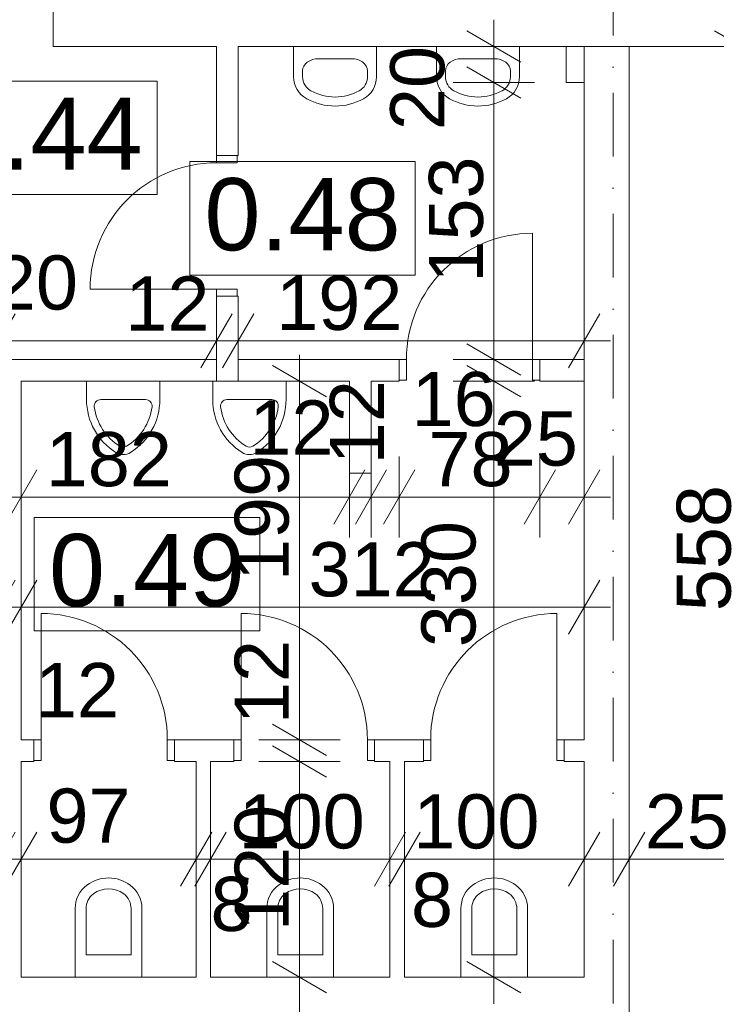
# Model space of a CAD drawing. Extents: x -283435 to 14216, y -77540 to 30522.
# Tile 117 of 177: x -106893 to -103031, y -28557 to -23102. Entities that reach past the tile are written whole.
import ezdxf

# ---------------------------------------------------------------- set-up
doc = ezdxf.new("R2010")
doc.units = 0
doc.header["$MEASUREMENT"] = 0
doc.linetypes.add('Kropki i Kreski', pattern=[670.277762, 352.777767, -176.388884, 0, -141.111112])
for name, color, linetype in [('Drzwi ArchiCAD', 7, 'Continuous'), ('SANITARNE', 7, 'Continuous'), ('WYMIARY', 7, 'Continuous'), ('ŚCIANY', 7, 'Continuous')]:
    doc.layers.add(name, color=color, linetype=linetype)
for name, color, linetype, lineweight in [('Drzwi ArchiCAD_Nr_Pióra__3', 3, 'Continuous', 18), ('Drzwi ArchiCAD_Nr_Pióra__7', 7, 'Continuous', 18), ('OPISY_Nr_Pióra__65', 65, 'Continuous', 18), ('OPISY_Nr_Pióra__86', 86, 'Continuous', 18), ('OSIE_Nr_Pióra__5', 5, 'Continuous', 18), ('SANITARNE_Nr_Pióra__6', 6, 'Continuous', 9), ('WYMIARY_Nr_Pióra__4', 4, 'Continuous', 18), ('WYMIARY_Nr_Pióra__5', 5, 'Continuous', 18), ('ŚCIANY_Nr_Pióra__7', 7, 'Continuous', 18)]:
    doc.layers.add(name, color=color, linetype=linetype, lineweight=lineweight)
doc.styles.add('GENERATED_STYLE_1', font='arial.ttf')
doc.styles.add('GENERATED_STYLE_2', font='txt')
doc.dimstyles.new('GENERATED_STYLE__1', dxfattribs={"dimtxt": 300, "dimasz": 228, "dimexe": 0.18, "dimexo": 0, "dimgap": 0.09, "dimtad": 1, "dimdec": 0, "dimlfac": 0.1, "dimzin": 0, "dimdsep": 46, "dimtxsty": 'GENERATED_STYLE_2', "dimblk": 'ARROWHEAD_2', "dimblk1": 'ARROWHEAD_2', "dimblk2": 'ARROWHEAD_2', "dimcen": 0.09, "dimclrd": 256, "dimclre": 256, "dimclrt": 256, "dimazin": 0, "dimtfac": 1, "dimtdec": 4, "dimtmove": 0, "dimatfit": 3, "dimfxl": 1, "dimtolj": 1, "dimtzin": 0, "dimarcsym": 0})
doc.dimstyles.new('GENERATED_STYLE__2', dxfattribs={"dimtxt": 300, "dimasz": 228, "dimexe": 0.18, "dimexo": 0, "dimgap": 0.09, "dimtad": 1, "dimtih": 1, "dimtoh": 1, "dimdec": 0, "dimlfac": 0.1, "dimzin": 0, "dimdsep": 46, "dimtxsty": 'GENERATED_STYLE_2', "dimblk": 'ARROWHEAD_2', "dimblk1": 'ARROWHEAD_2', "dimblk2": 'ARROWHEAD_2', "dimcen": 0.09, "dimclrd": 256, "dimclre": 256, "dimclrt": 256, "dimazin": 0, "dimtfac": 1, "dimtdec": 4, "dimtmove": 0, "dimatfit": 3, "dimfxl": 1, "dimtolj": 1, "dimtzin": 0, "dimarcsym": 0})
doc.dimstyles.new('GENERATED_STYLE__3', dxfattribs={"dimtxt": 300, "dimasz": 228, "dimexe": 0.18, "dimexo": 0, "dimgap": 0.09, "dimtad": 1, "dimtih": 1, "dimtoh": 1, "dimdec": 0, "dimlfac": 0.1, "dimzin": 0, "dimdsep": 46, "dimtxsty": 'GENERATED_STYLE_2', "dimblk": 'ARROWHEAD_2', "dimblk1": 'ARROWHEAD_2', "dimblk2": 'ARROWHEAD_2', "dimcen": 0.09, "dimclrd": 256, "dimclre": 256, "dimclrt": 256, "dimazin": 0, "dimtfac": 1, "dimtdec": 4, "dimtmove": 2, "dimatfit": 3, "dimfxl": 1, "dimtolj": 1, "dimtzin": 0, "dimarcsym": 0})
doc.dimstyles.new('GENERATED_STYLE__4', dxfattribs={"dimtxt": 300, "dimasz": 228, "dimexe": 0.18, "dimexo": 0, "dimgap": 0.09, "dimtad": 1, "dimdec": 0, "dimlfac": 0.1, "dimzin": 0, "dimdsep": 46, "dimtxsty": 'GENERATED_STYLE_2', "dimblk": 'ARROWHEAD_2', "dimblk1": 'ARROWHEAD_2', "dimblk2": 'ARROWHEAD_2', "dimcen": 0.09, "dimclrd": 256, "dimclre": 256, "dimclrt": 256, "dimazin": 0, "dimtfac": 1, "dimtdec": 4, "dimtmove": 2, "dimatfit": 3, "dimfxl": 1, "dimtolj": 1, "dimtzin": 0, "dimarcsym": 0})

# ---------------------------------------------------------------- blocks, each defined once
blk = doc.blocks.new('Ściana_44', base_point=(-103764.3, -23249.9))
at = {"layer": 'ŚCIANY_Nr_Pióra__7', "linetype": 'Continuous'}
for p, q in [((-103764.3, -23249.9), (-103764.3, -24984.6)), ((-103514.3, -23249.9), (-103764.3, -23249.9)), ((-103514.3, -28407), (-103514.3, -23249.9)), ((-103764.3, -25104.6), (-103764.3, -27091.4)), ((-103764.3, -27211.4), (-103764.3, -28407))]:
    blk.add_line(p, q, dxfattribs=at)
blk = doc.blocks.new('Ściana_47', base_point=(-103514.3, -28407))
at = {"layer": 'ŚCIANY_Nr_Pióra__7', "linetype": 'Continuous'}
blk.add_line((-103514.3, -28825.4), (-103514.3, -28407), dxfattribs=at)
blk = doc.blocks.new('Puste drzwi_6')
at = {"layer": 'Drzwi ArchiCAD_Nr_Pióra__7', "linetype": 'Continuous'}
for p, q in [((-450, 0), (-450, -300)), ((450, 0), (450, -300))]:
    blk.add_line(p, q, dxfattribs=at)
blk = doc.blocks.new('Ściana_155', base_point=(-97024.8, -23099.9))
at = {"layer": 'ŚCIANY_Nr_Pióra__7', "linetype": 'Continuous'}
for p, q in [((-106708.6, -23249.9), (-105802.7, -23249.9)), ((-105682.7, -23249.9), (-97275.6, -23249.9))]:
    blk.add_line(p, q, dxfattribs=at)
at = {"layer": 'Drzwi ArchiCAD', "linetype": 'Continuous', "xscale": -1, "rotation": 180}
blk.add_blockref('Puste drzwi_6', (-107158.6, -23249.9), dxfattribs=at)
blk = doc.blocks.new('D1 Drzwi proste 12_105')
at = {"layer": 'Drzwi ArchiCAD_Nr_Pióra__3', "linetype": 'Continuous'}
for p, q in [((350, 0), (350, 700)), ((-350, 0), (-390, 0)), ((-390, 0), (-390, -115)), ((-350, -115), (-350, 0)), ((390, 0), (350, 0)), ((350, 0), (350, -115)), ((390, -115), (390, 0)), ((-390, -115), (-350, -115)), ((350, -115), (390, -115))]:
    blk.add_line(p, q, dxfattribs=at)
blk.add_arc((350, 0), 700, 90, 180, dxfattribs=at)
at = {"layer": 'Drzwi ArchiCAD_Nr_Pióra__7', "linetype": 'Continuous'}
for p, q in [((-390, 0), (-390, -115)), ((390, 0), (390, -115))]:
    blk.add_line(p, q, dxfattribs=at)
blk = doc.blocks.new('Ściana_301', base_point=(-106885.6, -24984.6))
at = {"layer": 'ŚCIANY_Nr_Pióra__7', "linetype": 'Continuous'}
for p, q in [((-105802.7, -24984.6), (-107005.6, -24984.6)), ((-104789.4, -24984.6), (-105682.7, -24984.6)), ((-104789.4, -24984.6), (-104789.4, -25099.6)), ((-104009.4, -24984.6), (-104009.4, -25099.6)), ((-103764.3, -24984.6), (-104009.4, -24984.6)), ((-106885.6, -25104.6), (-105065.5, -25104.6)), ((-104945.5, -25104.6), (-104789.4, -25104.6)), ((-104789.4, -25099.6), (-104789.4, -25104.6)), ((-104009.4, -25099.6), (-104009.4, -25104.6)), ((-104009.4, -25104.6), (-103764.3, -25104.6))]:
    blk.add_line(p, q, dxfattribs=at)
at = {"layer": 'Drzwi ArchiCAD', "linetype": 'Continuous'}
blk.add_blockref('D1 Drzwi proste 12_105', (-104399.4, -24984.6), dxfattribs=at)
blk = doc.blocks.new('D1 Drzwi proste 12_106')
at = {"layer": 'Drzwi ArchiCAD_Nr_Pióra__3', "linetype": 'Continuous'}
for p, q in [((350, 0), (350, 700)), ((-350, 0), (-390, 0)), ((-390, 0), (-390, -115)), ((-350, -115), (-350, 0)), ((390, 0), (350, 0)), ((350, 0), (350, -115)), ((390, -115), (390, 0)), ((-390, -115), (-350, -115)), ((350, -115), (390, -115))]:
    blk.add_line(p, q, dxfattribs=at)
blk.add_arc((350, 0), 700, 90, 180, dxfattribs=at)
at = {"layer": 'Drzwi ArchiCAD_Nr_Pióra__7', "linetype": 'Continuous'}
for p, q in [((-390, 0), (-390, -115)), ((390, 0), (390, -115))]:
    blk.add_line(p, q, dxfattribs=at)
blk = doc.blocks.new('Ściana_302', base_point=(-105682.7, -23099.9))
at = {"layer": 'ŚCIANY_Nr_Pióra__7', "linetype": 'Continuous'}
for p, q in [((-105802.7, -23249.9), (-105802.7, -23854.3)), ((-105682.7, -23854.3), (-105682.7, -23249.9)), ((-105802.7, -23854.3), (-105687.7, -23854.3)), ((-105687.7, -23854.3), (-105682.7, -23854.3)), ((-105802.7, -24634.3), (-105687.7, -24634.3)), ((-105802.7, -24634.3), (-105802.7, -24984.6)), ((-105687.7, -24634.3), (-105682.7, -24634.3)), ((-105682.7, -24984.6), (-105682.7, -24634.3))]:
    blk.add_line(p, q, dxfattribs=at)
at = {"layer": 'Drzwi ArchiCAD', "linetype": 'Continuous', "xscale": -1, "rotation": 90}
blk.add_blockref('D1 Drzwi proste 12_106', (-105802.7, -24244.3), dxfattribs=at)
blk = doc.blocks.new('Ściana_303', base_point=(-106885.6, -24984.6))
at = {"layer": 'ŚCIANY_Nr_Pióra__7', "linetype": 'Continuous'}
for p, q in [((-107005.6, -24984.6), (-107005.6, -25987.3)), ((-106885.6, -27091.4), (-106885.6, -25104.6)), ((-107005.6, -26107.3), (-107005.6, -27091.4)), ((-107005.6, -27211.4), (-107005.6, -28407)), ((-106885.6, -28407), (-106885.6, -27211.4))]:
    blk.add_line(p, q, dxfattribs=at)
blk = doc.blocks.new('D1 Drzwi proste 12_109')
at = {"layer": 'Drzwi ArchiCAD_Nr_Pióra__3', "linetype": 'Continuous'}
for p, q in [((350, 0), (350, 700)), ((-350, 0), (-390, 0)), ((-390, 0), (-390, -115)), ((-350, -115), (-350, 0)), ((390, 0), (350, 0)), ((350, 0), (350, -115)), ((390, -115), (390, 0)), ((-390, -115), (-350, -115)), ((350, -115), (390, -115))]:
    blk.add_line(p, q, dxfattribs=at)
blk.add_arc((350, 0), 700, 90, 180, dxfattribs=at)
at = {"layer": 'Drzwi ArchiCAD_Nr_Pióra__7', "linetype": 'Continuous'}
for p, q in [((-390, 0), (-390, -115)), ((390, 0), (390, -115))]:
    blk.add_line(p, q, dxfattribs=at)
blk = doc.blocks.new('Ściana_306', base_point=(-110102.2, -27091.4))
at = {"layer": 'ŚCIANY_Nr_Pióra__7', "linetype": 'Continuous'}
for p, q in [((-110028.2, -27091.4), (-110102.2, -27091.4)), ((-110028.2, -27091.4), (-110028.2, -27206.4)), ((-109248.2, -27091.4), (-109248.2, -27206.4)), ((-108922.6, -27091.4), (-109248.2, -27091.4)), ((-108922.6, -27091.4), (-108922.6, -27206.4)), ((-108142.6, -27091.4), (-108142.6, -27206.4)), ((-107880.3, -27091.4), (-108142.6, -27091.4)), ((-107880.3, -27091.4), (-107880.3, -27206.4)), ((-107100.3, -27091.4), (-107100.3, -27206.4)), ((-107005.6, -27091.4), (-107100.3, -27091.4)), ((-106814.8, -27091.4), (-106885.6, -27091.4)), ((-106814.8, -27091.4), (-106814.8, -27206.4)), ((-106034.8, -27091.4), (-106034.8, -27206.4)), ((-105705.5, -27091.4), (-106034.8, -27091.4)), ((-105705.5, -27091.4), (-105705.5, -27206.4)), ((-104925.5, -27091.4), (-104925.5, -27206.4)), ((-104654.8, -27091.4), (-104925.5, -27091.4)), ((-104654.8, -27091.4), (-104654.8, -27206.4)), ((-103874.8, -27091.4), (-103874.8, -27206.4)), ((-103764.3, -27091.4), (-103874.8, -27091.4)), ((-110102.2, -27211.4), (-110028.2, -27211.4)), ((-110028.2, -27206.4), (-110028.2, -27211.4)), ((-109248.2, -27206.4), (-109248.2, -27211.4)), ((-109248.2, -27211.4), (-109114, -27211.4)), ((-109034, -27211.4), (-108922.6, -27211.4)), ((-108922.6, -27206.4), (-108922.6, -27211.4)), ((-108142.6, -27206.4), (-108142.6, -27211.4)), ((-108142.6, -27211.4), (-108045.7, -27211.4)), ((-107965.7, -27211.4), (-107880.3, -27211.4)), ((-107880.3, -27206.4), (-107880.3, -27211.4)), ((-107100.3, -27206.4), (-107100.3, -27211.4)), ((-107100.3, -27211.4), (-107005.6, -27211.4)), ((-106885.6, -27211.4), (-106814.8, -27211.4)), ((-106814.8, -27206.4), (-106814.8, -27211.4)), ((-106034.8, -27206.4), (-106034.8, -27211.4)), ((-106034.8, -27211.4), (-105915.5, -27211.4)), ((-105835.5, -27211.4), (-105705.5, -27211.4)), ((-105705.5, -27206.4), (-105705.5, -27211.4)), ((-104925.5, -27206.4), (-104925.5, -27211.4)), ((-104925.5, -27211.4), (-104840.4, -27211.4)), ((-104760.4, -27211.4), (-104654.8, -27211.4)), ((-104654.8, -27206.4), (-104654.8, -27211.4)), ((-103874.8, -27206.4), (-103874.8, -27211.4)), ((-103874.8, -27211.4), (-103764.3, -27211.4))]:
    blk.add_line(p, q, dxfattribs=at)
at = {"layer": 'Drzwi ArchiCAD', "linetype": 'Continuous', "xscale": -1}
for p in [(-109638.2, -27091.4), (-108532.6, -27091.4), (-106424.8, -27091.4), (-105315.5, -27091.4)]:
    blk.add_blockref('D1 Drzwi proste 12_109', p, dxfattribs=at)
at = {"layer": 'Drzwi ArchiCAD', "linetype": 'Continuous'}
for p in [(-107490.3, -27091.4), (-104264.8, -27091.4)]:
    blk.add_blockref('D1 Drzwi proste 12_105', p, dxfattribs=at)
blk = doc.blocks.new('Ściana_68', base_point=(-105835.5, -27091.4))
at = {"layer": 'ŚCIANY_Nr_Pióra__7', "linetype": 'Continuous'}
for p, q in [((-105915.5, -27211.4), (-105915.5, -28407)), ((-105835.5, -28407), (-105835.5, -27211.4))]:
    blk.add_line(p, q, dxfattribs=at)
blk = doc.blocks.new('Ściana_94', base_point=(-104760.4, -27091.4))
at = {"layer": 'ŚCIANY_Nr_Pióra__7', "linetype": 'Continuous'}
for p, q in [((-104840.4, -27211.4), (-104840.4, -28407)), ((-104760.4, -28407), (-104760.4, -27211.4))]:
    blk.add_line(p, q, dxfattribs=at)
blk = doc.blocks.new('Ściana_14', base_point=(-103764.3, -23249.9))
at = {"layer": 'ŚCIANY_Nr_Pióra__7', "linetype": 'Continuous'}
for p, q in [((-103864.3, -23249.9), (-103864.3, -23449.9)), ((-103764.3, -23249.9), (-103864.3, -23249.9)), ((-103764.3, -23449.9), (-103764.3, -23249.9)), ((-103864.3, -23449.9), (-103764.3, -23449.9))]:
    blk.add_line(p, q, dxfattribs=at)
blk = doc.blocks.new('Ściana_63', base_point=(-103514.3, -28407))
at = {"layer": 'ŚCIANY_Nr_Pióra__7', "linetype": 'Continuous'}
for p, q in [((-105915.5, -28407), (-106885.6, -28407)), ((-104840.4, -28407), (-105835.5, -28407)), ((-103764.3, -28407), (-104760.4, -28407))]:
    blk.add_line(p, q, dxfattribs=at)
blk = doc.blocks.new('Ściana_519', base_point=(-104945.5, -24984.6))
at = {"layer": 'ŚCIANY_Nr_Pióra__7', "linetype": 'Continuous'}
for p, q in [((-105065.5, -25104.6), (-105065.5, -25614.6)), ((-104945.5, -25614.6), (-104945.5, -25104.6)), ((-105065.5, -25614.6), (-104945.5, -25614.6))]:
    blk.add_line(p, q, dxfattribs=at)
blk = doc.blocks.new('WC 12_3')
at = {"layer": 'SANITARNE_Nr_Pióra__6', "linetype": 'Continuous'}
for p, q in [((0, 170), (0, 550)), ((370, 550), (0, 550)), ((370, 170), (370, 550)), ((60, 425), (60, 170)), ((310, 425), (60, 425)), ((310, 170), (310, 425))]:
    blk.add_line(p, q, dxfattribs=at)
for centre, radius, start, end in [((162.5, 170), 162.5, 180, 233.1301), ((162.5, 170), 102.5, 180, 233.1301), ((207.5, 170), 102.5, 306.8699, 0), ((207.5, 170), 162.5, 306.8699, 0), ((185, 200), 140, 233.1301, 306.8699), ((185, 200), 200, 233.1301, 306.866)]:
    blk.add_arc(centre, radius, start, end, dxfattribs=at)
blk = doc.blocks.new('Pisuar 02 12_5')
at = {"layer": 'SANITARNE_Nr_Pióra__6', "linetype": 'Continuous'}
for p, q in [((0, 304.8), (0, 406.4)), ((406.4, 406.4), (0, 406.4)), ((406.4, 406.4), (0, 406.4)), ((406.4, 406.4), (0, 406.4)), ((406.4, 406.4), (0, 406.4)), ((406.4, 406.4), (0, 406.4)), ((406.4, 406.4), (0, 406.4)), ((406.4, 406.4), (0, 406.4)), ((406.4, 406.4), (0, 406.4)), ((406.4, 406.4), (0, 406.4)), ((406.4, 406.4), (0, 406.4)), ((406.4, 406.4), (0, 406.4)), ((406.4, 406.4), (0, 406.4)), ((406.4, 406.4), (0, 406.4)), ((406.4, 406.4), (0, 406.4)), ((406.4, 406.4), (0, 406.4)), ((406.4, 406.4), (0, 406.4)), ((406.4, 406.4), (0, 406.4)), ((406.4, 406.4), (0, 406.4)), ((406.4, 406.4), (0, 406.4)), ((406.4, 406.4), (0, 406.4)), ((406.4, 406.4), (0, 406.4)), ((406.4, 406.4), (0, 406.4)), ((406.4, 406.4), (0, 406.4)), ((406.4, 406.4), (0, 406.4)), ((406.4, 406.4), (0, 406.4)), ((406.4, 406.4), (0, 406.4)), ((406.4, 406.4), (0, 406.4)), ((406.4, 406.4), (0, 406.4)), ((406.4, 406.4), (0, 406.4)), ((406.4, 406.4), (0, 406.4)), ((406.4, 406.4), (0, 406.4)), ((406.4, 406.4), (0, 406.4)), ((406.4, 406.4), (0, 406.4)), ((406.4, 406.4), (0, 406.4)), ((406.4, 406.4), (0, 406.4)), ((406.4, 406.4), (0, 406.4)), ((406.4, 406.4), (0, 406.4)), ((406.4, 406.4), (0, 406.4)), ((406.4, 406.4), (0, 406.4)), ((406.4, 406.4), (0, 406.4)), ((406.4, 406.4), (0, 406.4)), ((406.4, 406.4), (0, 406.4)), ((406.4, 406.4), (0, 406.4)), ((406.4, 406.4), (0, 406.4)), ((406.4, 304.8), (406.4, 406.4)), ((78.6, 304.8), (327.8, 304.8)), ((78.6, 304.8), (327.8, 304.8)), ((78.6, 304.8), (327.8, 304.8)), ((78.6, 304.8), (327.8, 304.8)), ((78.6, 304.8), (327.8, 304.8)), ((78.6, 304.8), (327.8, 304.8)), ((78.6, 304.8), (327.8, 304.8)), ((78.6, 304.8), (327.8, 304.8)), ((78.6, 304.8), (327.8, 304.8)), ((78.6, 304.8), (327.8, 304.8)), ((78.6, 304.8), (327.8, 304.8)), ((78.6, 304.8), (327.8, 304.8)), ((78.6, 304.8), (327.8, 304.8)), ((78.6, 304.8), (327.8, 304.8)), ((78.6, 304.8), (327.8, 304.8)), ((78.6, 304.8), (327.8, 304.8)), ((78.6, 304.8), (327.8, 304.8)), ((78.6, 304.8), (327.8, 304.8)), ((78.6, 304.8), (327.8, 304.8)), ((78.6, 304.8), (327.8, 304.8)), ((78.6, 304.8), (327.8, 304.8)), ((78.6, 304.8), (327.8, 304.8)), ((78.6, 304.8), (327.8, 304.8)), ((78.6, 304.8), (327.8, 304.8)), ((78.6, 304.8), (327.8, 304.8)), ((78.6, 304.8), (327.8, 304.8)), ((78.6, 304.8), (327.8, 304.8)), ((78.6, 304.8), (327.8, 304.8)), ((78.6, 304.8), (327.8, 304.8)), ((78.6, 304.8), (327.8, 304.8)), ((78.6, 304.8), (327.8, 304.8)), ((78.6, 304.8), (327.8, 304.8))]:
    blk.add_line(p, q, dxfattribs=at)
for centre, radius, start, end in [((345.4, 304.8), 345.4, 180, 238.1092), ((78.6, 269.2), 35.6, 90, 187.0582), ((61, 304.8), 345.4, 301.8908, 0), ((327.8, 269.2), 35.6, 352.9418, 90), ((345.4, 304.8), 304.8, 187.5275, 238.1092), ((61, 304.8), 304.8, 301.8908, 352.4725), ((203.2, 76.2), 76.2, 238.1092, 301.8908), ((203.2, 76.2), 35.6, 238.1092, 301.8908)]:
    blk.add_arc(centre, radius, start, end, dxfattribs=at)
blk = doc.blocks.new('Umywalka 01 12_4')
at = {"layer": 'SANITARNE_Nr_Pióra__6', "linetype": 'Continuous'}
for p, q in [((-230, 0), (-230, -168)), ((230, 0), (-230, 0)), ((230, 0), (230, -168)), ((-91.1, -67.7), (-91.1, -67.7)), ((91.1, -67.7), (-91.1, -67.7)), ((-180, -134.4), (-180, -168)), ((180, -134.4), (180, -168))]:
    blk.add_line(p, q, dxfattribs=at)
for centre, radius, start, end in [((-91.1, -168), 138.9, 180, 241.5254), ((-91.1, -168), 88.9, 180, 241.5254), ((91.1, -168), 88.9, 298.4746, 0), ((91.1, -168), 138.9, 298.4746, 0), ((0, 0), 280, 241.5254, 298.4746), ((0, 0), 330, 241.5254, 298.4746)]:
    blk.add_arc(centre, radius, start, end, dxfattribs=at)
for centre, major_axis, start_param, end_param in [((-91.1, -134.4), (88.9, 0), 1.570796, 3.141593), ((91.1, -134.4), (-88.9, 0), 3.141593, 4.712389)]:
    blk.add_ellipse(centre, major_axis=major_axis, ratio=0.750558, start_param=start_param, end_param=end_param, dxfattribs=at)
blk = doc.blocks.new('*D1417')
at = {"layer": 'WYMIARY_Nr_Pióra__4', "linetype": 'Continuous', "transparency": 16777216}
for p, q in [((-102891.1, -23249.9), (-102891.1, -23103.2)), ((-102741.1, -23336.5), (-103041.1, -23163.3)), ((-102666.1, -23249.9), (-103116.1, -23249.9)), ((-102891.1, -28825.4), (-102891.1, -23249.9)), ((-103041.1, -28738.8), (-102741.1, -28912)), ((-102666.1, -28825.4), (-103116.1, -28825.4))]:
    blk.add_line(p, q, dxfattribs=at)
at = {"layer": 'WYMIARY_Nr_Pióra__5', "transparency": 16777216, "insert": (-103251.1, -26379.1), "char_height": 300, "attachment_point": 1, "rotation": 90, "style": 'GENERATED_STYLE_1'}
blk.add_mtext('{558}', dxfattribs=at)
blk = doc.blocks.new('ARROWHEAD_2')
at = {"linetype": 'Continuous'}
for p, q in [((-0.378, -0.655), (0.378, 0.655)), ((0, 0), (-1, 0))]:
    blk.add_line(p, q, dxfattribs=at)
blk = doc.blocks.new('*D1418')
at = {"layer": 'WYMIARY_Nr_Pióra__4', "linetype": 'Continuous', "transparency": 16777216}
for p, q in [((-101947.3, -23249.9), (-101947.3, -23103.2)), ((-101797.3, -23336.5), (-102097.3, -23163.3)), ((-101722.3, -23249.9), (-102172.3, -23249.9)), ((-101947.3, -30807.2), (-101947.3, -23249.9)), ((-102097.3, -30720.6), (-101797.3, -30893.8)), ((-101722.3, -30807.2), (-102172.3, -30807.2)), ((-101947.3, -30953.9), (-101947.3, -30807.2))]:
    blk.add_line(p, q, dxfattribs=at)
at = {"layer": 'WYMIARY_Nr_Pióra__5', "transparency": 16777216, "insert": (-102307.3, -27370.1), "char_height": 300, "attachment_point": 1, "rotation": 90, "style": 'GENERATED_STYLE_1'}
blk.add_mtext('{756}', dxfattribs=at)
blk = doc.blocks.new('*D1424')
at = {"layer": 'WYMIARY_Nr_Pióra__4', "linetype": 'Continuous', "transparency": 16777216}
for p, q in [((-107005.6, -27978.3), (-107005.6, -27528.3)), ((-106885.6, -27978.3), (-106885.6, -27528.3)), ((-106919, -27603.3), (-107092.2, -27903.3)), ((-106799, -27603.3), (-106972.2, -27903.3)), ((-107005.6, -27753.3), (-106885.6, -27753.3))]:
    blk.add_line(p, q, dxfattribs=at)
blk = doc.blocks.new('*D1425')
at = {"layer": 'WYMIARY_Nr_Pióra__4', "linetype": 'Continuous', "transparency": 16777216}
for p, q in [((-106885.6, -27978.3), (-106885.6, -27528.3)), ((-105915.5, -27978.3), (-105915.5, -27528.3)), ((-106799, -27603.3), (-106972.2, -27903.3)), ((-106002.1, -27903.3), (-105828.9, -27603.3)), ((-105748.9, -27603.3), (-105922.1, -27903.3)), ((-106885.6, -27753.3), (-105915.5, -27753.3))]:
    blk.add_line(p, q, dxfattribs=at)
at = {"layer": 'WYMIARY_Nr_Pióra__5', "transparency": 16777216, "char_height": 300, "attachment_point": 1, "style": 'GENERATED_STYLE_1'}
for s, insert in [('{12}', (-106809, -26666.1)), ('{97}', (-106745.1, -27361.7))]:
    blk.add_mtext(s, dxfattribs=dict(at, insert=insert))
blk = doc.blocks.new('*D1426')
at = {"layer": 'WYMIARY_Nr_Pióra__4', "linetype": 'Continuous', "transparency": 16777216}
for p, q in [((-105915.5, -27978.3), (-105915.5, -27528.3)), ((-105835.5, -27978.3), (-105835.5, -27528.3)), ((-106002.1, -27903.3), (-105828.9, -27603.3)), ((-105748.9, -27603.3), (-105922.1, -27903.3)), ((-105915.5, -27753.3), (-105835.5, -27753.3))]:
    blk.add_line(p, q, dxfattribs=at)
at = {"layer": 'WYMIARY_Nr_Pióra__5', "transparency": 16777216, "insert": (-105835.5, -27850.7), "char_height": 300, "attachment_point": 1, "style": 'GENERATED_STYLE_1'}
blk.add_mtext('{8}', dxfattribs=at)
blk = doc.blocks.new('*D1427')
at = {"layer": 'WYMIARY_Nr_Pióra__4', "linetype": 'Continuous', "transparency": 16777216}
for p, q in [((-105835.5, -27978.3), (-105835.5, -27528.3)), ((-104840.4, -27978.3), (-104840.4, -27528.3)), ((-106002.1, -27903.3), (-105828.9, -27603.3)), ((-105748.9, -27603.3), (-105922.1, -27903.3)), ((-104927, -27903.3), (-104753.8, -27603.3)), ((-104673.8, -27603.3), (-104847, -27903.3)), ((-105835.5, -27753.3), (-104840.4, -27753.3))]:
    blk.add_line(p, q, dxfattribs=at)
at = {"layer": 'WYMIARY_Nr_Pióra__5', "transparency": 16777216, "char_height": 300, "attachment_point": 1, "style": 'GENERATED_STYLE_1'}
for s, insert in [('{100}', (-105679.5, -27393.3)), ('{8}', (-105835.5, -27850.7))]:
    blk.add_mtext(s, dxfattribs=dict(at, insert=insert))
blk = doc.blocks.new('*D1428')
at = {"layer": 'WYMIARY_Nr_Pióra__4', "linetype": 'Continuous', "transparency": 16777216}
for p, q in [((-104840.4, -27978.3), (-104840.4, -27528.3)), ((-104760.4, -27978.3), (-104760.4, -27528.3)), ((-104927, -27903.3), (-104753.8, -27603.3)), ((-104673.8, -27603.3), (-104847, -27903.3)), ((-104840.4, -27753.3), (-104760.4, -27753.3))]:
    blk.add_line(p, q, dxfattribs=at)
blk = doc.blocks.new('*D1429')
at = {"layer": 'WYMIARY_Nr_Pióra__4', "linetype": 'Continuous', "transparency": 16777216}
for p, q in [((-104760.4, -27978.3), (-104760.4, -27528.3)), ((-103764.3, -27978.3), (-103764.3, -27528.3)), ((-104927, -27903.3), (-104753.8, -27603.3)), ((-104673.8, -27603.3), (-104847, -27903.3)), ((-103677.7, -27603.3), (-103850.9, -27903.3)), ((-104760.4, -27753.3), (-103764.3, -27753.3))]:
    blk.add_line(p, q, dxfattribs=at)
at = {"layer": 'WYMIARY_Nr_Pióra__5', "transparency": 16777216, "char_height": 300, "attachment_point": 1, "style": 'GENERATED_STYLE_1'}
for s, insert in [('{100}', (-104710.8, -27393.3)), ('{8}', (-104724, -27828.2))]:
    blk.add_mtext(s, dxfattribs=dict(at, insert=insert))
blk = doc.blocks.new('*D1430')
at = {"layer": 'WYMIARY_Nr_Pióra__4', "linetype": 'Continuous', "transparency": 16777216}
for p, q in [((-103764.3, -27978.3), (-103764.3, -27528.3)), ((-103514.3, -27978.3), (-103514.3, -27528.3)), ((-103677.7, -27603.3), (-103850.9, -27903.3)), ((-103427.7, -27603.3), (-103600.9, -27903.3)), ((-103764.3, -27753.3), (-103514.3, -27753.3))]:
    blk.add_line(p, q, dxfattribs=at)
blk = doc.blocks.new('*D1431')
at = {"layer": 'WYMIARY_Nr_Pióra__4', "linetype": 'Continuous', "transparency": 16777216}
for p, q in [((-103514.3, -27978.3), (-103514.3, -27528.3)), ((-97275.6, -27978.3), (-97275.6, -27528.3)), ((-103427.7, -27603.3), (-103600.9, -27903.3)), ((-97362.2, -27903.3), (-97189, -27603.3)), ((-103514.3, -27753.3), (-97275.6, -27753.3)), ((-97275.6, -27753.3), (-97128.9, -27753.3))]:
    blk.add_line(p, q, dxfattribs=at)
at = {"layer": 'WYMIARY_Nr_Pióra__5', "transparency": 16777216, "char_height": 300, "attachment_point": 1, "style": 'GENERATED_STYLE_1'}
for s, insert in [('{25}', (-103427.6, -27393.3)), ('{624}', (-100508.8, -27393.3))]:
    blk.add_mtext(s, dxfattribs=dict(at, insert=insert))
blk = doc.blocks.new('*D1452')
at = {"layer": 'WYMIARY_Nr_Pióra__4', "linetype": 'Continuous', "transparency": 16777216}
for p, q in [((-107005.6, -26581.6), (-107005.6, -26131.6)), ((-106885.6, -26581.6), (-106885.6, -26131.6)), ((-106919, -26206.6), (-107092.2, -26506.6)), ((-106799, -26206.6), (-106972.2, -26506.6)), ((-107005.6, -26356.6), (-106885.6, -26356.6))]:
    blk.add_line(p, q, dxfattribs=at)
blk = doc.blocks.new('*D1453')
at = {"layer": 'WYMIARY_Nr_Pióra__4', "linetype": 'Continuous', "transparency": 16777216}
for p, q in [((-106885.6, -26581.6), (-106885.6, -26131.6)), ((-103764.3, -26581.6), (-103764.3, -26131.6)), ((-106799, -26206.6), (-106972.2, -26506.6)), ((-103850.9, -26506.6), (-103677.7, -26206.6)), ((-106885.6, -26356.6), (-103764.3, -26356.6)), ((-103764.3, -26356.6), (-103617.6, -26356.6))]:
    blk.add_line(p, q, dxfattribs=at)
at = {"layer": 'WYMIARY_Nr_Pióra__5', "transparency": 16777216, "insert": (-105291.7, -25996.6), "char_height": 300, "attachment_point": 1, "style": 'GENERATED_STYLE_1'}
blk.add_mtext('{312}', dxfattribs=at)
blk = doc.blocks.new('*D1454')
at = {"layer": 'WYMIARY_Nr_Pióra__4', "linetype": 'Continuous', "transparency": 16777216}
for p, q in [((-107005.6, -25105.7), (-107005.6, -24655.7)), ((-105802.7, -25105.7), (-105802.7, -24655.7)), ((-106919, -24730.7), (-107092.2, -25030.7)), ((-105716.1, -24730.7), (-105889.3, -25030.7)), ((-107152.3, -24880.7), (-107005.6, -24880.7)), ((-107005.6, -24880.7), (-105802.7, -24880.7))]:
    blk.add_line(p, q, dxfattribs=at)
at = {"layer": 'WYMIARY_Nr_Pióra__5', "transparency": 16777216, "char_height": 300, "attachment_point": 1, "style": 'GENERATED_STYLE_1'}
for s, insert in [('{120}', (-107269.4, -24407.5)), ('{12}', (-106307.6, -24523.9))]:
    blk.add_mtext(s, dxfattribs=dict(at, insert=insert))
blk = doc.blocks.new('*D1455')
at = {"layer": 'WYMIARY_Nr_Pióra__4', "linetype": 'Continuous', "transparency": 16777216}
for p, q in [((-105802.7, -25105.7), (-105802.7, -24655.7)), ((-105682.7, -25105.7), (-105682.7, -24655.7)), ((-105716.1, -24730.7), (-105889.3, -25030.7)), ((-105596.1, -24730.7), (-105769.3, -25030.7)), ((-105802.7, -24880.7), (-105682.7, -24880.7))]:
    blk.add_line(p, q, dxfattribs=at)
blk = doc.blocks.new('*D1456')
at = {"layer": 'WYMIARY_Nr_Pióra__4', "linetype": 'Continuous', "transparency": 16777216}
for p, q in [((-105682.7, -25105.7), (-105682.7, -24655.7)), ((-103764.3, -25105.7), (-103764.3, -24655.7)), ((-105596.1, -24730.7), (-105769.3, -25030.7)), ((-103850.9, -25030.7), (-103677.7, -24730.7)), ((-105682.7, -24880.7), (-103764.3, -24880.7)), ((-103764.3, -24880.7), (-103617.6, -24880.7))]:
    blk.add_line(p, q, dxfattribs=at)
at = {"layer": 'WYMIARY_Nr_Pióra__5', "transparency": 16777216, "insert": (-105471.1, -24520.7), "char_height": 300, "attachment_point": 1, "style": 'GENERATED_STYLE_1'}
blk.add_mtext('{192}', dxfattribs=at)
blk = doc.blocks.new('*D1457')
at = {"layer": 'WYMIARY_Nr_Pióra__4', "linetype": 'Continuous', "transparency": 16777216}
for p, q in [((-104414.8, -25018), (-104114.8, -25191.2)), ((-104039.8, -25104.6), (-104489.8, -25104.6)), ((-104264.8, -28407), (-104264.8, -25104.6)), ((-104414.8, -28320.4), (-104114.8, -28493.6)), ((-104039.8, -28407), (-104489.8, -28407)), ((-104264.8, -28553.7), (-104264.8, -28407))]:
    blk.add_line(p, q, dxfattribs=at)
at = {"layer": 'WYMIARY_Nr_Pióra__5', "transparency": 16777216, "char_height": 300, "attachment_point": 1, "rotation": 90, "style": 'GENERATED_STYLE_1'}
for s, insert in [('{12}', (-105173.6, -25564.9)), ('{330}', (-104666.5, -26578.4))]:
    blk.add_mtext(s, dxfattribs=dict(at, insert=insert))
blk = doc.blocks.new('*D1458')
at = {"layer": 'WYMIARY_Nr_Pióra__4', "linetype": 'Continuous', "transparency": 16777216}
for p, q in [((-104414.8, -24898), (-104114.8, -25071.2)), ((-104039.8, -24984.6), (-104489.8, -24984.6)), ((-104264.8, -25104.6), (-104264.8, -24984.6)), ((-104414.8, -25018), (-104114.8, -25191.2)), ((-104039.8, -25104.6), (-104489.8, -25104.6))]:
    blk.add_line(p, q, dxfattribs=at)
blk = doc.blocks.new('*D1459')
at = {"layer": 'WYMIARY_Nr_Pióra__4', "linetype": 'Continuous', "transparency": 16777216}
for p, q in [((-104414.8, -23363.3), (-104114.8, -23536.5)), ((-104039.8, -23449.9), (-104489.8, -23449.9)), ((-104264.8, -24984.6), (-104264.8, -23449.9)), ((-104414.8, -24898), (-104114.8, -25071.2)), ((-104039.8, -24984.6), (-104489.8, -24984.6))]:
    blk.add_line(p, q, dxfattribs=at)
at = {"layer": 'WYMIARY_Nr_Pióra__5', "transparency": 16777216, "char_height": 300, "attachment_point": 1, "rotation": 90, "style": 'GENERATED_STYLE_1'}
for s, insert in [('{20}', (-104839, -23713.3)), ('{153}', (-104624.8, -24558.7))]:
    blk.add_mtext(s, dxfattribs=dict(at, insert=insert))
blk = doc.blocks.new('*D1460')
at = {"layer": 'WYMIARY_Nr_Pióra__4', "linetype": 'Continuous', "transparency": 16777216}
for p, q in [((-104264.8, -23249.9), (-104264.8, -23103.2)), ((-104114.8, -23336.5), (-104414.8, -23163.3)), ((-104039.8, -23249.9), (-104489.8, -23249.9)), ((-104264.8, -23449.9), (-104264.8, -23249.9)), ((-104414.8, -23363.3), (-104114.8, -23536.5)), ((-104039.8, -23449.9), (-104489.8, -23449.9))]:
    blk.add_line(p, q, dxfattribs=at)
blk = doc.blocks.new('*D1532')
at = {"layer": 'WYMIARY_Nr_Pióra__4', "linetype": 'Continuous', "transparency": 16777216}
for p, q in [((-105491.7, -28320.4), (-105191.7, -28493.6)), ((-105116.7, -28407), (-105566.7, -28407)), ((-105341.7, -28707), (-105341.7, -28407)), ((-105491.7, -28620.4), (-105191.7, -28793.6)), ((-105116.7, -28707), (-105566.7, -28707))]:
    blk.add_line(p, q, dxfattribs=at)
blk = doc.blocks.new('*D1533')
at = {"layer": 'WYMIARY_Nr_Pióra__4', "linetype": 'Continuous', "transparency": 16777216}
for p, q in [((-105491.7, -27124.8), (-105191.7, -27298)), ((-105116.7, -27211.4), (-105566.7, -27211.4)), ((-105341.7, -28407), (-105341.7, -27211.4)), ((-105491.7, -28320.4), (-105191.7, -28493.6)), ((-105116.7, -28407), (-105566.7, -28407))]:
    blk.add_line(p, q, dxfattribs=at)
at = {"layer": 'WYMIARY_Nr_Pióra__5', "transparency": 16777216, "insert": (-105701.7, -28150.7), "char_height": 300, "attachment_point": 1, "rotation": 90, "style": 'GENERATED_STYLE_1'}
blk.add_mtext('{120}', dxfattribs=at)
blk = doc.blocks.new('*D1534')
at = {"layer": 'WYMIARY_Nr_Pióra__4', "linetype": 'Continuous', "transparency": 16777216}
for p, q in [((-105491.7, -27004.8), (-105191.7, -27178)), ((-105116.7, -27091.4), (-105566.7, -27091.4)), ((-105341.7, -27211.4), (-105341.7, -27091.4)), ((-105491.7, -27124.8), (-105191.7, -27298)), ((-105116.7, -27211.4), (-105566.7, -27211.4))]:
    blk.add_line(p, q, dxfattribs=at)
blk = doc.blocks.new('*D1535')
at = {"layer": 'WYMIARY_Nr_Pióra__4', "linetype": 'Continuous', "transparency": 16777216}
for p, q in [((-105341.7, -25104.6), (-105341.7, -24957.9)), ((-105191.7, -25191.2), (-105491.7, -25018)), ((-105116.7, -25104.6), (-105566.7, -25104.6)), ((-105341.7, -27091.4), (-105341.7, -25104.6)), ((-105491.7, -27004.8), (-105191.7, -27178)), ((-105116.7, -27091.4), (-105566.7, -27091.4))]:
    blk.add_line(p, q, dxfattribs=at)
at = {"layer": 'WYMIARY_Nr_Pióra__5', "transparency": 16777216, "char_height": 300, "attachment_point": 1, "rotation": 90, "style": 'GENERATED_STYLE_1'}
for s, insert in [('{199}', (-105701.7, -26211.8)), ('{12}', (-105701.7, -27004.7))]:
    blk.add_mtext(s, dxfattribs=dict(at, insert=insert))
blk = doc.blocks.new('*D2443')
at = {"layer": 'WYMIARY_Nr_Pióra__4', "linetype": 'Continuous', "transparency": 16777216}
for p, q in [((-106885.6, -25971.3), (-106885.6, -25521.3)), ((-105065.5, -25971.3), (-105065.5, -25521.3)), ((-106799, -25596.3), (-106972.2, -25896.3)), ((-104978.9, -25596.3), (-105152.1, -25896.3)), ((-107032.3, -25746.3), (-106885.6, -25746.3)), ((-106885.6, -25746.3), (-105065.5, -25746.3))]:
    blk.add_line(p, q, dxfattribs=at)
at = {"layer": 'WYMIARY_Nr_Pióra__5', "transparency": 16777216, "char_height": 300, "attachment_point": 1, "style": 'GENERATED_STYLE_1'}
for s, insert in [('{12}', (-105619.6, -25211)), ('{182}', (-106748.8, -25386.3))]:
    blk.add_mtext(s, dxfattribs=dict(at, insert=insert))
blk = doc.blocks.new('*D2444')
at = {"layer": 'WYMIARY_Nr_Pióra__4', "linetype": 'Continuous', "transparency": 16777216}
for p, q in [((-105065.5, -25971.3), (-105065.5, -25521.3)), ((-104945.5, -25971.3), (-104945.5, -25521.3)), ((-104978.9, -25596.3), (-105152.1, -25896.3)), ((-104858.9, -25596.3), (-105032.1, -25896.3)), ((-105065.5, -25746.3), (-104945.5, -25746.3))]:
    blk.add_line(p, q, dxfattribs=at)
blk = doc.blocks.new('*D2445')
at = {"layer": 'WYMIARY_Nr_Pióra__4', "linetype": 'Continuous', "transparency": 16777216}
for p, q in [((-104945.5, -25971.3), (-104945.5, -25521.3)), ((-104789.4, -25971.3), (-104789.4, -25521.3)), ((-104858.9, -25596.3), (-105032.1, -25896.3)), ((-104702.8, -25596.3), (-104876, -25896.3)), ((-104945.5, -25746.3), (-104789.4, -25746.3))]:
    blk.add_line(p, q, dxfattribs=at)
blk = doc.blocks.new('*D2446')
at = {"layer": 'WYMIARY_Nr_Pióra__4', "linetype": 'Continuous', "transparency": 16777216}
for p, q in [((-104789.4, -25971.3), (-104789.4, -25521.3)), ((-104009.4, -25971.3), (-104009.4, -25521.3)), ((-104702.8, -25596.3), (-104876, -25896.3)), ((-103922.8, -25596.3), (-104096, -25896.3)), ((-104789.4, -25746.3), (-104009.4, -25746.3))]:
    blk.add_line(p, q, dxfattribs=at)
at = {"layer": 'WYMIARY_Nr_Pióra__5', "transparency": 16777216, "char_height": 300, "attachment_point": 1, "style": 'GENERATED_STYLE_1'}
for s, insert in [('{16}', (-104720.1, -25053.1)), ('{25}', (-104264.8, -25272.4)), ('{78}', (-104627.1, -25386.3))]:
    blk.add_mtext(s, dxfattribs=dict(at, insert=insert))
blk = doc.blocks.new('*D2447')
at = {"layer": 'WYMIARY_Nr_Pióra__4', "linetype": 'Continuous', "transparency": 16777216}
for p, q in [((-104009.4, -25971.3), (-104009.4, -25521.3)), ((-103764.3, -25971.3), (-103764.3, -25521.3)), ((-103922.8, -25596.3), (-104096, -25896.3)), ((-103850.9, -25896.3), (-103677.7, -25596.3)), ((-104009.4, -25746.3), (-103764.3, -25746.3)), ((-103764.3, -25746.3), (-103617.6, -25746.3))]:
    blk.add_line(p, q, dxfattribs=at)

msp = doc.modelspace()

# ---------------------------------------------------------------- linework, layer by layer
at = {"layer": 'OPISY_Nr_Pióra__65', "linetype": 'Continuous', "flags": 128}
for points in [[(-107381, -23441.4), (-106131.1, -23441.4), (-106131.1, -24070), (-107381, -24070)], [(-105950.1, -23888), (-104700.2, -23888), (-104700.2, -24516.6), (-105950.1, -24516.6)], [(-106812.3, -25859.7), (-105562.3, -25859.7), (-105562.3, -26488.3), (-106812.3, -26488.3)]]:
    msp.add_lwpolyline(points, close=True, dxfattribs=at)
at = {"layer": 'OSIE_Nr_Pióra__5', "linetype": 'Kropki i Kreski'}
msp.add_line((-103602.8, 27442), (-103602.8, -38346.1), dxfattribs=at)

# ---------------------------------------------------------------- block references
at = {"layer": 'SANITARNE', "linetype": 'Continuous', "xscale": -1}
for name, p in [('Umywalka 01 12_4', (-105144.8, -23249.9)), ('Umywalka 01 12_4', (-104352.6, -23249.9)), ('Pisuar 02 12_5', (-106116.4, -25511)), ('Pisuar 02 12_5', (-105416.4, -25511))]:
    msp.add_blockref(name, p, dxfattribs=at)
at = {"layer": 'SANITARNE', "linetype": 'Continuous', "rotation": 180}
for p in [(-106215.6, -27857), (-105153, -27857), (-104077.3, -27857)]:
    msp.add_blockref('WC 12_3', p, dxfattribs=at)
at = {"layer": 'ŚCIANY'}
for name, p in [('Ściana_155', (-97024.8, -23099.9)), ('Ściana_302', (-105682.7, -23099.9)), ('Ściana_14', (-103764.3, -23249.9)), ('Ściana_44', (-103764.3, -23249.9)), ('Ściana_301', (-106885.6, -24984.6)), ('Ściana_303', (-106885.6, -24984.6)), ('Ściana_519', (-104945.5, -24984.6)), ('Ściana_306', (-110102.2, -27091.4)), ('Ściana_68', (-105835.5, -27091.4)), ('Ściana_94', (-104760.4, -27091.4)), ('Ściana_63', (-103514.3, -28407)), ('Ściana_47', (-103514.3, -28407))]:
    msp.add_blockref(name, p, dxfattribs=at)

# ---------------------------------------------------------------- texts
at = {"layer": 'OPISY_Nr_Pióra__86', "linetype": 'Continuous', "char_height": 400, "attachment_point": 2, "style": 'GENERATED_STYLE_1'}
for s, insert in [('{0.44}', (-106756, -23532.8)), ('{0.48}', (-105325.2, -23979.4)), ('{0.49}', (-106187.3, -25951.1))]:
    msp.add_mtext(s, dxfattribs=dict(at, insert=insert))

# ---------------------------------------------------------------- dimensions: what is measured, and where the dimension line sits
at = {"layer": 'WYMIARY', "linetype": 'Continuous'}
for base, p1, p2, dimstyle, picture, middle in [((-104264.8, -28407), (-103764.3, -23449.9), (-103764.3, -23249.9), 'GENERATED_STYLE__4', '*D1460', (-104689, -23488.4)), ((-102891.1, -35209.9), (-103514.3, -28825.4), (-103514.3, -23249.9), 'GENERATED_STYLE__1', '*D1417', (-103101.1, -26041.8)), ((-101947.3, -30807.2), (-103514.3, -30807.2), (-103514.3, -23249.9), 'GENERATED_STYLE__1', '*D1418', (-102157.3, -27032.7)), ((-104264.8, -28407), (-103764.3, -24984.6), (-103764.3, -23449.9), 'GENERATED_STYLE__1', '*D1459', (-104474.8, -24221.4)), ((-104264.8, -28407), (-103764.3, -25104.6), (-103764.3, -24984.6), 'GENERATED_STYLE__4', '*D1458', (-105023.6, -25340)), ((-105341.7, -35209.9), (-105705.5, -27091.4), (-105065.5, -25104.6), 'GENERATED_STYLE__1', '*D1535', (-105551.7, -25874.4)), ((-104264.8, -28407), (-103764.3, -28407), (-103764.3, -25104.6), 'GENERATED_STYLE__4', '*D1457', (-104516.5, -26241)), ((-105341.7, -35209.9), (-105835.5, -27211.4), (-105705.5, -27091.4), 'GENERATED_STYLE__1', '*D1534', (-105551.7, -26779.7)), ((-105341.7, -35209.9), (-103764.3, -28407), (-105835.5, -27211.4), 'GENERATED_STYLE__1', '*D1533', (-105551.7, -27813.3)), ((-105341.7, -35209.9), (-103764.3, -28707), (-103764.3, -28407), 'GENERATED_STYLE__1', '*D1532', (-105551.7, -29024.1))]:
    dim = msp.add_linear_dim(base=base, p1=p1, p2=p2, angle=90, dimstyle=dimstyle, dxfattribs=at)
    dim.commit()
    dim.dimension.update_dxf_attribs({"geometry": picture, "text_midpoint": middle})
for base, p1, p2, dimstyle, picture, middle in [((-107005.6, -24880.7), (-107005.6, -24984.6), (-105802.7, -24984.6), 'GENERATED_STYLE__3', '*D1454', (-106932, -24557.5)), ((-107005.6, -24880.7), (-105682.7, -24984.6), (-103764.3, -24984.6), 'GENERATED_STYLE__3', '*D1456', (-105133.7, -24670.7)), ((-107005.6, -24880.7), (-105802.7, -24984.6), (-105682.7, -24984.6), 'GENERATED_STYLE__3', '*D1455', (-106082.7, -24673.9)), ((-106885.6, -25746.3), (-104789.4, -25104.6), (-104009.4, -25104.6), 'GENERATED_STYLE__2', '*D2446', (-104402.2, -25536.3)), ((-106885.6, -25746.3), (-106885.6, -25104.6), (-105065.5, -25104.6), 'GENERATED_STYLE__3', '*D2443', (-106411.4, -25536.3)), ((-106885.6, -25746.3), (-105065.5, -25104.6), (-104945.5, -25614.6), 'GENERATED_STYLE__3', '*D2444', (-105394.6, -25361)), ((-106885.6, -25746.3), (-104945.5, -25614.6), (-104789.4, -25104.6), 'GENERATED_STYLE__3', '*D2445', (-104495.2, -25203.1)), ((-106885.6, -25746.3), (-104009.4, -25104.6), (-103764.3, -25104.6), 'GENERATED_STYLE__3', '*D2447', (-104039.9, -25422.4)), ((-110102.2, -26356.6), (-106885.6, -26891.4), (-103764.3, -27091.4), 'GENERATED_STYLE__3', '*D1453', (-104954.4, -26146.6)), ((-110102.2, -26356.6), (-107005.6, -26891.4), (-106885.6, -26891.4), 'GENERATED_STYLE__3', '*D1452', (-107299.1, -26378.2)), ((-110402.2, -27753.3), (-106885.6, -28407), (-105915.5, -28407), 'GENERATED_STYLE__3', '*D1425', (-106520.2, -27511.7)), ((-110402.2, -27753.3), (-107005.6, -28407), (-106885.6, -28407), 'GENERATED_STYLE__3', '*D1424', (-106584.1, -26816.1)), ((-110402.2, -27753.3), (-105835.5, -28407), (-104840.4, -28407), 'GENERATED_STYLE__2', '*D1427', (-105342.1, -27543.3)), ((-110402.2, -27753.3), (-104760.4, -28407), (-103764.3, -28407), 'GENERATED_STYLE__3', '*D1429', (-104373.5, -27543.3)), ((-110402.2, -27753.3), (-103514.3, -30807.2), (-97275.6, -30807.2), 'GENERATED_STYLE__2', '*D1431', (-100171.4, -27543.3)), ((-110402.2, -27753.3), (-105915.5, -28407), (-105835.5, -28407), 'GENERATED_STYLE__3', '*D1426', (-105723.1, -28000.7)), ((-110402.2, -27753.3), (-104840.4, -28407), (-104760.4, -28407), 'GENERATED_STYLE__3', '*D1428', (-104611.6, -27978.2)), ((-110402.2, -27753.3), (-103764.3, -28407), (-103514.3, -30807.2), 'GENERATED_STYLE__2', '*D1430', (-103202.7, -27543.3))]:
    dim = msp.add_linear_dim(base=base, p1=p1, p2=p2, dimstyle=dimstyle, dxfattribs=at)
    dim.commit()
    dim.dimension.update_dxf_attribs({"geometry": picture, "text_midpoint": middle})

doc.saveas('drawing.dxf')
